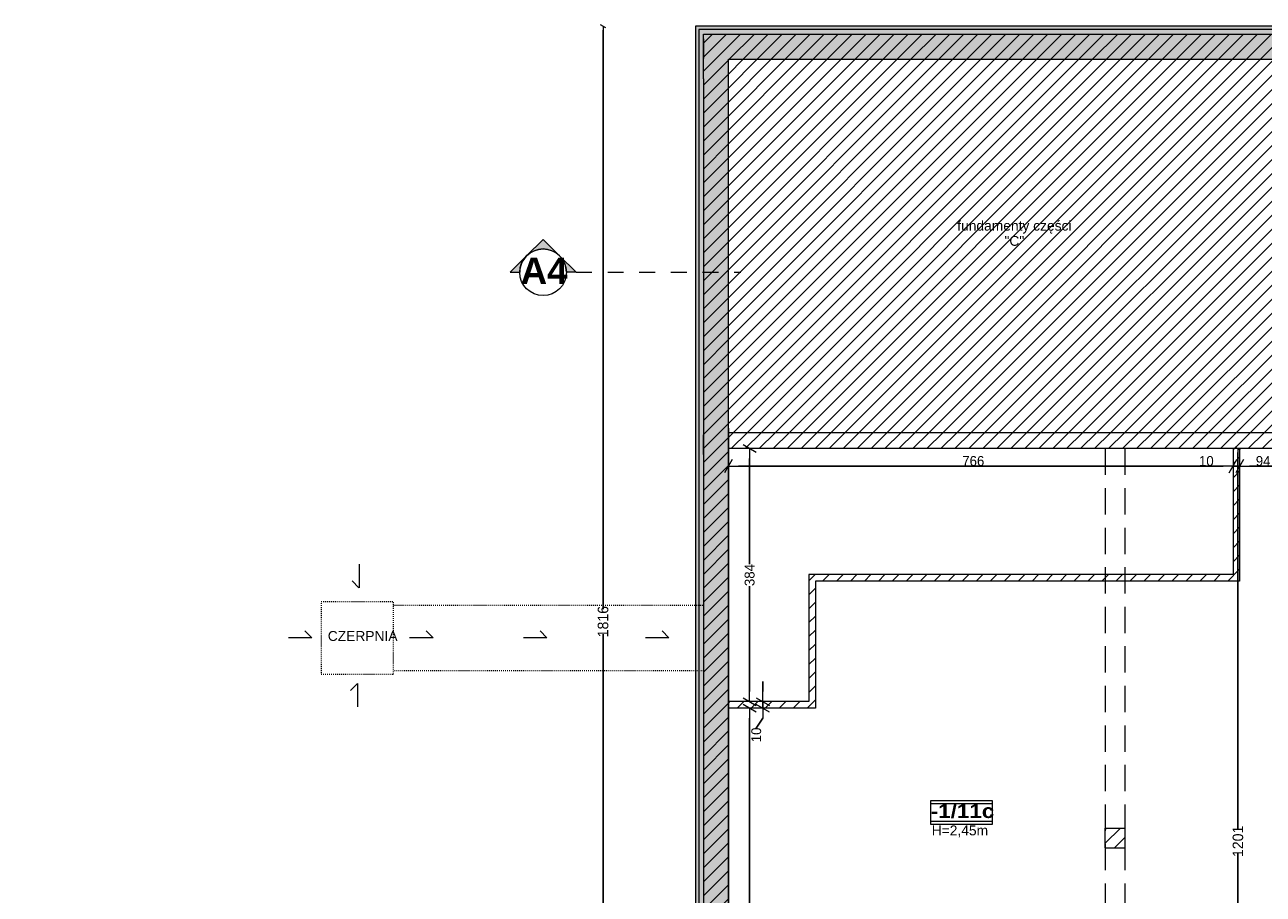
# Model space of a CAD drawing. Header units: millimetres. Extents: x -44596 to 32114, y 34976 to 82978.
# Tile 55 of 63: x 27729 to 29609, y 57845 to 59165. Entities that reach past the tile are written whole.
import ezdxf

# ---------------------------------------------------------------- set-up
doc = ezdxf.new("R2010")
doc.units = ezdxf.units.MM
doc.header["$MEASUREMENT"] = 0
for name, pattern in [('ACAD_ISO02W100', [60, 40, -20]), ('ACAD_ISO03W100', [3, 1.2, -1.8]), ('Przerywana', [48, 24, -24])]:
    doc.linetypes.add(name, pattern=pattern)
for name, color, linetype in [('410-Fundamenty', 7, 'Continuous'), ('499-Wymiary i opisy', 7, 'Continuous'), ('850-Znaczniki robocze', 7, 'Continuous'), ('MF-NR', 7, 'Continuous'), ('MF_AREA_BLOCK', 7, 'Continuous'), ('MF_KRESKOWANIE', 7, 'Continuous'), ('MF_NR', 7, 'Continuous'), ('MF_OPISY', 7, 'Continuous'), ('MF_przerywana', 7, 'Continuous'), ('MF_SCIANY_DZIAL', 7, 'Continuous'), ('MF_SCIANY_DZIAL istniejące', 7, 'Continuous'), ('MF_SCIANY_KONSTR', 7, 'Continuous'), ('MF_WIDOK', 7, 'Continuous'), ('MF_WYM_DUŻE', 7, 'Continuous')]:
    doc.layers.add(name, color=color, linetype=linetype)
doc.styles.add('GENERATED_STYLE_2', font='txt')
doc.styles.add('GENERATED_STYLE_4', font='txt')
doc.styles.add('GENERATED_STYLE_5', font='txt')
doc.styles.add('GENERATED_STYLE_6', font='txt')
doc.dimstyles.new('GENERATED_STYLE__1', dxfattribs={"dimtxt": 15, "dimasz": 15.2, "dimexe": 0.18, "dimexo": 0.0625, "dimgap": 0.09, "dimtad": 1, "dimtih": 1, "dimtoh": 1, "dimdec": 0, "dimzin": 0, "dimdsep": 46, "dimtxsty": 'GENERATED_STYLE_2', "dimblk": 'ARROWHEAD_2', "dimblk1": 'ARROWHEAD_2', "dimblk2": 'ARROWHEAD_2', "dimcen": 0.09, "dimse1": 1, "dimse2": 1, "dimclrd": 7, "dimclre": 7, "dimclrt": 7, "dimadec": 0, "dimazin": 0, "dimtfac": 1, "dimtdec": 4, "dimtmove": 0, "dimatfit": 3, "dimfxl": 1, "dimtolj": 1, "dimtzin": 0, "dimarcsym": 0})
doc.dimstyles.new('GENERATED_STYLE__2', dxfattribs={"dimtxt": 16, "dimasz": 6.08, "dimexe": 0.18, "dimexo": 0.0625, "dimgap": 0.09, "dimtad": 1, "dimdec": 0, "dimzin": 0, "dimdsep": 46, "dimtxsty": 'GENERATED_STYLE_4', "dimblk": 'ARROWHEAD_2', "dimblk1": 'ARROWHEAD_2', "dimblk2": 'ARROWHEAD_2', "dimcen": 0.09, "dimse1": 1, "dimse2": 1, "dimclrd": 7, "dimclre": 7, "dimclrt": 7, "dimadec": 0, "dimazin": 0, "dimtfac": 1, "dimtdec": 4, "dimtmove": 0, "dimatfit": 3, "dimfxl": 1, "dimtolj": 1, "dimtzin": 0, "dimarcsym": 0})
doc.dimstyles.new('GENERATED_STYLE__6', dxfattribs={"dimtxt": 15, "dimasz": 15.2, "dimexe": 0.18, "dimexo": 0.0625, "dimgap": 0.09, "dimtad": 1, "dimdec": 0, "dimzin": 0, "dimdsep": 46, "dimtxsty": 'GENERATED_STYLE_2', "dimblk": 'ARROWHEAD_2', "dimblk1": 'ARROWHEAD_2', "dimblk2": 'ARROWHEAD_2', "dimcen": 0.09, "dimse1": 1, "dimse2": 1, "dimclrd": 7, "dimclre": 7, "dimclrt": 7, "dimadec": 0, "dimazin": 0, "dimtfac": 1, "dimtdec": 4, "dimtmove": 0, "dimatfit": 3, "dimfxl": 1, "dimtolj": 1, "dimtzin": 0, "dimarcsym": 0})
pattern_1 = [(45, (5608535.791, 4486378.817), (-10.606601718, 10.606601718), [])]
pattern_2 = [(90, (5608535.7913, 4486378.8167), (-3.4641016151, 0), [2, -4]), (90, (5608534.0592, 4486381.8167), (-3.4641016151, 0), [2, -4]), (150, (5608535.7913, 4486380.8167), (1.7320508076, 3), [2, -4]), (150, (5608532.3272, 4486380.8167), (1.7320508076, 3), [2, -4]), (210, (5608535.7913, 4486378.8167), (-1.7320508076, 3), [2, -4]), (210, (5608532.3272, 4486378.8167), (-1.7320508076, 3), [2, -4])]
pattern_3 = [(45, (5608535.791, 4486378.817), (-7.071067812, 7.071067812), [7.5, -2.5]), (45, (5608535.791, 4486385.888), (-7.071067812, 7.071067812), [7.5, -2.5])]

# ---------------------------------------------------------------- blocks, each defined once
blk = doc.blocks.new('ARROWHEAD_2')
at = {"color": 0, "linetype": 'Continuous', "lineweight": 0}
for p, q in [((0, 0), (-1, 0)), ((-0.38, -0.66), (0.38, 0.66))]:
    blk.add_line(p, q, dxfattribs=at)
blk = doc.blocks.new('*D57')
at = {"layer": '499-Wymiary i opisy', "color": 7, "linetype": 'Continuous', "lineweight": -2}
for p, q in [((29570.7, 58515.4), (29570.7, 57943.2)), ((29570.7, 57326.6), (29570.7, 57907.6))]:
    blk.add_line(p, q, dxfattribs=at)
at = {"layer": 'Defpoints', "color": 0}
for p in [(29570.7, 58521.5), (29667.2, 58521.5), (29641.2, 57320.5)]:
    blk.add_point(p, dxfattribs=at)
at = {"layer": '499-Wymiary i opisy', "color": 7, "lineweight": -2, "xscale": 6.080000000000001, "yscale": 6.080000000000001, "zscale": 6.080000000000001}
for p, rotation in [((29570.7, 58521.5), 90), ((29570.7, 57320.5), 270)]:
    blk.add_blockref('ARROWHEAD_2', p, dxfattribs=dict(at, rotation=rotation))
at = {"layer": '499-Wymiary i opisy', "color": 7, "lineweight": 13, "insert": (29570.7, 57925.4), "char_height": 16, "attachment_point": 5, "rotation": 90, "style": 'GENERATED_STYLE_4'}
blk.add_mtext('\\A1;1201', dxfattribs=at)
blk = doc.blocks.new('*D84')
at = {"layer": 'Defpoints', "color": 0}
for p in [(28797.2, 58521.5), (29563.2, 58521.5), (29563.2, 58494.8)]:
    blk.add_point(p, dxfattribs=at)
at = {"layer": 'MF_WYM_DUŻE', "color": 7, "linetype": 'Continuous', "lineweight": -2}
blk.add_line((28812.4, 58494.8), (29548, 58494.8), dxfattribs=at)
at = {"layer": 'MF_WYM_DUŻE', "color": 7, "lineweight": -2, "xscale": 15.2, "yscale": 15.2, "zscale": 15.2, "rotation": 180}
blk.add_blockref('ARROWHEAD_2', (28797.2, 58494.8), dxfattribs=at)
at = {"layer": 'MF_WYM_DUŻE', "color": 7, "lineweight": -2, "xscale": 15.2, "yscale": 15.2, "zscale": 15.2}
blk.add_blockref('ARROWHEAD_2', (29563.2, 58494.8), dxfattribs=at)
at = {"layer": 'MF_WYM_DUŻE', "color": 7, "lineweight": 13, "insert": (29168.9, 58502.6), "char_height": 15, "attachment_point": 5, "style": 'GENERATED_STYLE_2'}
blk.add_mtext('\\A1;766', dxfattribs=at)
blk = doc.blocks.new('*D85')
at = {"layer": 'Defpoints', "color": 0}
for p in [(29563.2, 58521.5), (29573.2, 58521.5), (29573.2, 58494.8)]:
    blk.add_point(p, dxfattribs=at)
at = {"layer": 'MF_WYM_DUŻE', "color": 7, "linetype": 'Continuous', "lineweight": -2}
for p, q in [((29512.7, 58494.8), (29532.8, 58494.8)), ((29532.8, 58494.8), (29548, 58494.8)), ((29563.2, 58494.8), (29573.2, 58494.8)), ((29588.4, 58494.8), (29603.6, 58494.8))]:
    blk.add_line(p, q, dxfattribs=at)
at = {"layer": 'MF_WYM_DUŻE', "color": 7, "lineweight": -2, "xscale": 15.2, "yscale": 15.2, "zscale": 15.2}
blk.add_blockref('ARROWHEAD_2', (29563.2, 58494.8), dxfattribs=at)
at = {"layer": 'MF_WYM_DUŻE', "color": 7, "lineweight": -2, "xscale": 15.2, "yscale": 15.2, "zscale": 15.2, "rotation": 180}
blk.add_blockref('ARROWHEAD_2', (29573.2, 58494.8), dxfattribs=at)
at = {"layer": 'MF_WYM_DUŻE', "color": 7, "lineweight": 13, "insert": (29522.7, 58502.6), "char_height": 15, "attachment_point": 5, "style": 'GENERATED_STYLE_2'}
blk.add_mtext('\\A1;10', dxfattribs=at)
blk = doc.blocks.new('*D86')
at = {"layer": 'Defpoints', "color": 0}
for p in [(29573.2, 58521.5), (29667.2, 58521.5), (29667.2, 58494.8)]:
    blk.add_point(p, dxfattribs=at)
at = {"layer": 'MF_WYM_DUŻE', "color": 7, "linetype": 'Continuous', "lineweight": -2}
blk.add_line((29588.4, 58494.8), (29652, 58494.8), dxfattribs=at)
at = {"layer": 'MF_WYM_DUŻE', "color": 7, "lineweight": -2, "xscale": 15.2, "yscale": 15.2, "zscale": 15.2, "rotation": 180}
blk.add_blockref('ARROWHEAD_2', (29573.2, 58494.8), dxfattribs=at)
at = {"layer": 'MF_WYM_DUŻE', "color": 7, "lineweight": -2, "xscale": 15.2, "yscale": 15.2, "zscale": 15.2}
blk.add_blockref('ARROWHEAD_2', (29667.2, 58494.8), dxfattribs=at)
at = {"layer": 'MF_WYM_DUŻE', "color": 7, "lineweight": 13, "insert": (29608.9, 58502.6), "char_height": 15, "attachment_point": 5, "style": 'GENERATED_STYLE_2'}
blk.add_mtext('\\A1;94', dxfattribs=at)
blk = doc.blocks.new('*D90')
at = {"layer": 'Defpoints', "color": 0}
for p in [(28797.2, 58127.5), (28829.4, 58127.5), (28797.2, 57320.5)]:
    blk.add_point(p, dxfattribs=at)
at = {"layer": 'MF_WYM_DUŻE', "color": 7, "linetype": 'Continuous', "lineweight": -2}
for p, q in [((28829.4, 58112.3), (28829.4, 57729.4)), ((28829.4, 57335.7), (28829.4, 57696))]:
    blk.add_line(p, q, dxfattribs=at)
at = {"layer": 'MF_WYM_DUŻE', "color": 7, "lineweight": -2, "xscale": 15.2, "yscale": 15.2, "zscale": 15.2}
for p, rotation in [((28829.4, 58127.5), 90), ((28829.4, 57320.5), 270)]:
    blk.add_blockref('ARROWHEAD_2', p, dxfattribs=dict(at, rotation=rotation))
at = {"layer": 'MF_WYM_DUŻE', "color": 7, "lineweight": 13, "insert": (28829.4, 57712.7), "char_height": 15, "attachment_point": 5, "rotation": 90, "style": 'GENERATED_STYLE_2'}
blk.add_mtext('\\A1;807', dxfattribs=at)
blk = doc.blocks.new('*D91')
at = {"layer": 'Defpoints', "color": 0}
for p in [(28797.2, 58137.5), (28849.6, 58137.5), (28797.2, 58127.5)]:
    blk.add_point(p, dxfattribs=at)
at = {"layer": 'MF_WYM_DUŻE', "color": 7, "linetype": 'Continuous', "lineweight": -2}
for p, q in [((28849.6, 58152.7), (28849.6, 58167.9)), ((28849.6, 58127.5), (28849.6, 58137.5)), ((28849.6, 58112.3), (28839.5, 58097.1))]:
    blk.add_line(p, q, dxfattribs=at)
at = {"layer": 'MF_WYM_DUŻE', "color": 7, "lineweight": -2, "xscale": 15.2, "yscale": 15.2, "zscale": 15.2}
for p, rotation in [((28849.6, 58137.5), 270), ((28849.6, 58127.5), 90)]:
    blk.add_blockref('ARROWHEAD_2', p, dxfattribs=dict(at, rotation=rotation))
at = {"layer": 'MF_WYM_DUŻE', "color": 7, "lineweight": 13, "insert": (28839.5, 58087), "char_height": 15, "attachment_point": 5, "rotation": 90, "style": 'GENERATED_STYLE_2'}
blk.add_mtext('\\A1;10', dxfattribs=at)
blk = doc.blocks.new('*D92')
at = {"layer": 'Defpoints', "color": 0}
for p in [(28797.2, 58521.5), (28829.4, 58521.5), (28797.2, 58137.5)]:
    blk.add_point(p, dxfattribs=at)
at = {"layer": 'MF_WYM_DUŻE', "color": 7, "linetype": 'Continuous', "lineweight": -2}
for p, q in [((28829.4, 58506.3), (28829.4, 58346.2)), ((28829.4, 58152.7), (28829.4, 58312.9))]:
    blk.add_line(p, q, dxfattribs=at)
at = {"layer": 'MF_WYM_DUŻE', "color": 7, "lineweight": -2, "xscale": 15.2, "yscale": 15.2, "zscale": 15.2}
for p, rotation in [((28829.4, 58521.5), 90), ((28829.4, 58137.5), 270)]:
    blk.add_blockref('ARROWHEAD_2', p, dxfattribs=dict(at, rotation=rotation))
at = {"layer": 'MF_WYM_DUŻE', "color": 7, "lineweight": 13, "insert": (28829.4, 58329.6), "char_height": 15, "attachment_point": 5, "rotation": 90, "style": 'GENERATED_STYLE_2'}
blk.add_mtext('\\A1;384', dxfattribs=at)
blk = doc.blocks.new('*D146')
at = {"layer": '499-Wymiary i opisy', "color": 7, "linetype": 'Continuous', "lineweight": -2}
for p, q in [((28606.9, 59156.4), (28606.9, 58278)), ((28606.9, 57352.6), (28606.9, 58239.9))]:
    blk.add_line(p, q, dxfattribs=at)
at = {"layer": 'Defpoints', "color": 0}
for p in [(28606.9, 59162.5), (28747.2, 59162.5), (28747.2, 57346.5)]:
    blk.add_point(p, dxfattribs=at)
at = {"layer": '499-Wymiary i opisy', "color": 7, "lineweight": -2, "xscale": 6.080000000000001, "yscale": 6.080000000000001, "zscale": 6.080000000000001}
for p, rotation in [((28606.9, 59162.5), 90), ((28606.9, 57346.5), 270)]:
    blk.add_blockref('ARROWHEAD_2', p, dxfattribs=dict(at, rotation=rotation))
at = {"layer": '499-Wymiary i opisy', "color": 7, "lineweight": 13, "insert": (28606.9, 58258.9), "char_height": 16, "attachment_point": 5, "rotation": 90, "style": 'GENERATED_STYLE_4'}
blk.add_mtext('\\A1;1816', dxfattribs=at)

msp = doc.modelspace()

# ---------------------------------------------------------------- hatches: boundary and pattern name
at = {"layer": '410-Fundamenty', "linetype": 'Continuous', "lineweight": 0}
h = msp.add_hatch(dxfattribs=at)
h.set_pattern_fill('Styropian', color=251, style=0, pattern_type=2)
h.set_pattern_definition(pattern_2)
h.paths.add_polyline_path([(30917.2, 59162.5), (28747.2, 59162.5), (28752.2, 59157.5), (30912.2, 59157.5)])
h = msp.add_hatch(dxfattribs=at)
h.set_pattern_fill('Styropian', color=251, style=0, pattern_type=2)
h.set_pattern_definition(pattern_2)
h.paths.add_polyline_path([(28747.2, 59162.5), (28747.2, 57346.5), (28752.2, 57341.5), (28752.2, 59157.5)])
h = msp.add_hatch(dxfattribs=at)
h.set_pattern_fill('beton', color=251, style=0, pattern_type=2)
h.set_pattern_definition(pattern_3)
h.paths.add_polyline_path([(30912.2, 59157.5), (28752.2, 59157.5), (28767.2, 59142.5), (30897.2, 59142.5)])
h = msp.add_hatch(dxfattribs=at)
h.set_pattern_fill('beton', color=251, style=0, pattern_type=2)
h.set_pattern_definition(pattern_3)
h.paths.add_polyline_path([(28752.2, 59157.5), (28752.2, 57341.5), (28767.2, 57326.5), (28767.2, 59142.5)])
h = msp.add_hatch(dxfattribs=at)
h.set_pattern_fill('beton', color=251, style=0, pattern_type=2)
h.set_pattern_definition(pattern_3)
h.paths.add_polyline_path([(30897.2, 59142.5), (28767.2, 59142.5), (28772.2, 59137.5), (30892.2, 59137.5)])
h = msp.add_hatch(dxfattribs=at)
h.set_pattern_fill('beton', color=251, style=0, pattern_type=2)
h.set_pattern_definition(pattern_3)
h.paths.add_polyline_path([(28767.2, 59142.5), (28767.2, 57326.5), (28772.2, 57321.5), (28772.2, 59137.5)])
h = msp.add_hatch(dxfattribs=at)
h.set_pattern_fill('beton', color=251, style=0, pattern_type=2)
h.set_pattern_definition(pattern_3)
h.paths.add_polyline_path([(30892.2, 59137.5), (28772.2, 59137.5), (28797.2, 59112.5), (30867.2, 59112.5)])
h = msp.add_hatch(dxfattribs=at)
h.set_pattern_fill('beton', color=251, style=0, pattern_type=2)
h.set_pattern_definition(pattern_3)
h.paths.add_polyline_path([(28772.2, 59137.5), (28772.2, 57321.5), (28797.2, 57296.5), (28797.2, 59112.5)])
at = {"layer": '850-Znaczniki robocze', "linetype": 'Continuous', "lineweight": 0}
for points in [[(28490.9, 58814.1, -0.414214), (28540.9, 58814.1), (28515.9, 58839.1)], [(28465.9, 58789.1), (28480.5, 58789.1, -0.198912), (28490.9, 58814.1)], [(28565.9, 58789.1), (28551.2, 58789.1, 0.198912), (28540.9, 58814.1)]]:
    msp.add_hatch(color=251, dxfattribs=at).paths.add_polyline_path(points)
at = {"layer": 'MF_KRESKOWANIE', "linetype": 'Continuous', "lineweight": 13}
h = msp.add_hatch(dxfattribs=at)
h.set_pattern_fill('bloczki_ceramiczne', color=251, style=0, pattern_type=2)
h.set_pattern_definition(pattern_1)
h.paths.add_polyline_path([(28759.2, 59150.5), (28759.2, 57334.5), (26477.2, 57334.5), (26357.2, 57334.5), (26327.2, 57334.5), (26327.2, 57296.5), (26357.2, 57296.5), (26477.2, 57296.5), (28797.2, 57296.5), (28797.2, 59112.5), (30905.2, 59112.5), (30905.2, 59150.5)])
h = msp.add_hatch(dxfattribs=at)
h.set_pattern_fill('bloczki_ceramiczne', color=251, style=0, pattern_type=2)
h.set_pattern_definition(pattern_1)
h.paths.add_polyline_path([(29665.2, 57320.5), (29641.2, 57320.5), (29641.2, 56720.5), (29438.2, 56720.5), (28989.2, 56720.5), (28989.2, 56696.5), (29037.2, 56696.5), (29037.2, 56596.5), (29061.2, 56596.5), (29061.2, 56696.5), (29438.2, 56696.5), (29641.2, 56696.5), (29641.2, 56678.5), (29679.2, 56678.5), (29679.2, 56696.5), (30162.2, 56696.5), (30162.2, 56734.5), (29691.2, 56734.5), (29691.2, 56736.5), (29691.2, 58082.5), (29691.2, 58507.5), (29691.2, 58521.5), (30267.2, 58521.5), (30267.2, 58545.5), (29691.2, 58545.5), (28797.2, 58545.5), (28797.2, 58521.5), (29667.2, 58521.5), (29667.2, 58507.5), (29667.2, 57320.5)])
h = msp.add_hatch(dxfattribs=at)
h.set_pattern_fill('bloczki_ceramiczne', color=251, style=0, pattern_type=2)
h.set_pattern_definition(pattern_1)
h.paths.add_polyline_path([(28919.2, 58330.5), (28919.2, 58137.5), (28797.2, 58137.5), (28797.2, 58127.5), (28929.2, 58127.5), (28929.2, 58320.5), (29573.2, 58320.5), (29573.2, 58521.5), (29563.2, 58521.5), (29563.2, 58330.5)])
h = msp.add_hatch(dxfattribs=at)
h.set_pattern_fill('bloczki_ceramiczne', color=251, style=0, pattern_type=2)
h.set_pattern_definition(pattern_1)
h.paths.add_polyline_path([(29369.2, 57915.5), (29399.2, 57915.5), (29399.2, 57945.5), (29369.2, 57945.5)])
at = {"layer": 'MF_SCIANY_KONSTR', "linetype": 'Continuous', "lineweight": 13}
h = msp.add_hatch(dxfattribs=at)
h.set_pattern_fill('ceg3a_zwyk3a', color=251, style=0, pattern_type=2)
h.set_pattern_definition(pattern_1)
h.paths.add_polyline_path([(28797.2, 58937.5), (28797.2, 58545.5), (29667.2, 58545.5), (29667.2, 59112.5), (28797.2, 59112.5)])

# ---------------------------------------------------------------- linework, layer by layer
at = {"layer": '410-Fundamenty', "color": 251, "linetype": 'Continuous', "lineweight": 13}
for p, q in [((30912.2, 59157.5), (28752.2, 59157.5)), ((28752.2, 59157.5), (28752.2, 57341.5))]:
    msp.add_line(p, q, dxfattribs=at)
at = {"layer": '410-Fundamenty', "color": 251, "linetype": 'Continuous', "lineweight": 13, "flags": 128}
for points in [[(30917.2, 59162.5), (28747.2, 59162.5)], [(28747.2, 59162.5), (28747.2, 57346.5)], [(28797.2, 59112.5), (30867.2, 59112.5)], [(28797.2, 57296.5), (28797.2, 59112.5)]]:
    msp.add_lwpolyline(points, dxfattribs=at)
at = {"layer": '850-Znaczniki robocze', "color": 251, "linetype": 'Continuous', "lineweight": 13}
for p, q in [((28515.9, 58839.1), (28490.9, 58814.1)), ((28540.9, 58814.1), (28515.9, 58839.1)), ((28490.9, 58814.1), (28465.9, 58789.1)), ((28540.9, 58814.1), (28565.9, 58789.1)), ((28465.9, 58789.1), (28480.5, 58789.1)), ((28565.9, 58789.1), (28551.2, 58789.1))]:
    msp.add_line(p, q, dxfattribs=at)
at = {"layer": '850-Znaczniki robocze', "color": 251, "linetype": 'Przerywana', "lineweight": 15}
msp.add_line((28565.9, 58789.1), (28815.9, 58789.1), dxfattribs=at)
at = {"layer": '850-Znaczniki robocze', "color": 251, "linetype": 'Continuous', "lineweight": 13}
msp.add_circle((28515.9, 58789.1), 35.4, dxfattribs=at)
for start, end in [(135, 180), (45, 135), (0, 45)]:
    msp.add_arc((28515.9, 58789.1), 35.4, start, end, dxfattribs=at)
at = {"layer": 'MF-NR', "color": 251, "linetype": 'Continuous', "lineweight": 13}
for p, q in [((29104.5, 57987.3), (29197.8, 57987.3)), ((29104.5, 57955.4), (29104.5, 57987.3)), ((29197.8, 57987.3), (29197.8, 57955.4))]:
    msp.add_line(p, q, dxfattribs=at)
at = {"layer": 'MF-NR', "color": 251, "linetype": 'Continuous', "lineweight": 13, "flags": 128}
msp.add_lwpolyline([(29197.8, 57955.4), (29104.5, 57955.4)], dxfattribs=at)
at = {"layer": 'MF_AREA_BLOCK', "color": 251, "linetype": 'Continuous', "lineweight": 13}
for p, q in [((28236.5, 58346.2), (28236.5, 58310.4)), ((28236.4, 58310.4), (28225.8, 58321)), ((28165, 58234.2), (28154.4, 58244.8)), ((28348.9, 58234.2), (28338.3, 58244.8)), ((28521.8, 58234.2), (28511.2, 58244.8)), ((28707, 58234.2), (28696.4, 58244.8)), ((28165, 58234.1), (28129.2, 58234.1)), ((28348.9, 58234.1), (28313.1, 58234.1)), ((28521.8, 58234.1), (28486, 58234.1)), ((28707, 58234.1), (28671.2, 58234.1)), ((28234, 58165.2), (28223.3, 58154.6)), ((28234, 58165.2), (28234, 58129.4))]:
    msp.add_line(p, q, dxfattribs=at)
at = {"layer": 'MF_przerywana', "color": 251, "linetype": 'ACAD_ISO02W100', "lineweight": 13}
for p, q in [((29369.2, 58521.5), (29369.2, 57347.5)), ((29399.2, 58521.5), (29399.2, 57347.5))]:
    msp.add_line(p, q, dxfattribs=at)
at = {"layer": 'MF_SCIANY_DZIAL', "color": 251, "linetype": 'Continuous', "lineweight": 13}
for p, q in [((29563.2, 58521.5), (29563.2, 58330.5)), ((29573.2, 58521.5), (29573.2, 58320.5)), ((29563.2, 58330.5), (28919.2, 58330.5)), ((28919.2, 58330.5), (28919.2, 58137.5)), ((28929.2, 58320.5), (28929.2, 58127.5)), ((29573.2, 58320.5), (28929.2, 58320.5)), ((28919.2, 58137.5), (28797.2, 58137.5)), ((28929.2, 58127.5), (28797.2, 58127.5))]:
    msp.add_line(p, q, dxfattribs=at)
at = {"layer": 'MF_SCIANY_DZIAL istniejące', "color": 251, "linetype": 'ACAD_ISO03W100', "lineweight": 13, "flags": 128}
msp.add_lwpolyline([(28289, 58179.1), (28289, 58289.1), (28179, 58289.1), (28179, 58179.1)], close=True, dxfattribs=at)
msp.add_lwpolyline([(28289, 58284.1), (28759.2, 58284.1), (28759.2, 58184.1), (28289, 58184.1)], dxfattribs=at)
at = {"layer": 'MF_SCIANY_KONSTR', "color": 251, "linetype": 'Continuous', "lineweight": 13}
for p, q in [((28759.2, 59150.5), (29367.2, 59150.5)), ((28759.2, 59082.5), (28759.2, 59150.5)), ((29367.2, 59150.5), (29547.2, 59150.5)), ((29547.2, 59150.5), (30717.2, 59150.5)), ((28759.2, 59143.5), (28759.2, 59113.5)), ((28797.2, 59112.5), (29367.2, 59112.5)), ((28797.2, 58552.5), (28797.2, 59112.5)), ((29367.2, 59112.5), (30267.2, 59112.5)), ((28759.2, 59082.5), (28759.2, 57372.5)), ((28797.2, 58552.5), (28797.2, 57372.5)), ((29691.2, 58545.5), (28797.2, 58545.5)), ((28759.2, 58512.5), (28759.2, 58542.5)), ((28797.2, 58512.5), (28797.2, 58542.5)), ((29667.2, 58521.5), (28797.2, 58521.5)), ((29369.2, 57915.5), (29369.2, 57945.5)), ((29369.2, 57945.5), (29399.2, 57945.5)), ((29369.2, 57945.5), (29399.2, 57945.5)), ((29399.2, 57945.5), (29399.2, 57915.5)), ((29369.2, 57915.5), (29399.2, 57915.5))]:
    msp.add_line(p, q, dxfattribs=at)
at = {"layer": 'MF_WIDOK', "color": 251, "linetype": 'Continuous', "lineweight": 15, "flags": 128}
msp.add_lwpolyline([(29104.4, 57983.1), (29197.8, 57983.1), (29197.8, 57951.2), (29104.4, 57951.2)], close=True, dxfattribs=at)

# ---------------------------------------------------------------- texts
at = {"layer": '850-Znaczniki robocze', "color": 251, "lineweight": 13, "insert": (28481.7, 58771.4), "char_height": 40, "attachment_point": 7, "style": 'GENERATED_STYLE_5'}
msp.add_mtext('\\A1;{\\pql;\\fArial|b1|i0|c238|p38;A4}', dxfattribs=at)
at = {"layer": 'MF_NR', "color": 251, "linetype": 'Continuous', "lineweight": 13, "insert": (29104.4, 57960.2), "char_height": 21.262, "attachment_point": 7, "style": 'GENERATED_STYLE_6'}
msp.add_mtext('\\A1;{\\pql;\\fArial Black|b0|i0|c238|p38;-1/11c}', dxfattribs=at)
at = {"layer": 'MF_OPISY', "color": 251, "linetype": 'Continuous', "lineweight": 13, "insert": (29231.3, 58867.4), "char_height": 15, "width": 184.04, "attachment_point": 2, "line_spacing_factor": 0.923713, "style": 'GENERATED_STYLE_2'}
msp.add_mtext('\\A1;{\\pqc;\\fArial|b0|i0|c238|p38;fundamenty części \\fArial|b0|i0|c238|p38;"C"}', dxfattribs=at)
at = {"layer": 'MF_OPISY', "color": 251, "linetype": 'Continuous', "lineweight": 13, "char_height": 15, "style": 'GENERATED_STYLE_2'}
for s, insert, attachment_point in [('\\A1;{\\pql;\\fArial|b0|i0|c238|p38;CZERPNIA}', (28189, 58244.6), 1), ('\\A1;{\\pqc;\\fArial|b0|i0|c238|p38;H=2,45m}', (29148.6, 57949.5), 2)]:
    msp.add_mtext(s, dxfattribs=dict(at, insert=insert, attachment_point=attachment_point))

# ---------------------------------------------------------------- dimensions: what is measured, and where the dimension line sits
at = {"layer": '499-Wymiary i opisy', "color": 251, "linetype": 'Continuous', "lineweight": 13}
for base, p1, p2, picture, middle in [((28606.9, 59162.5), (28747.2, 57346.5), (28747.2, 59162.5), '*D146', (28606.9, 58258.9)), ((29570.7, 58521.5), (29641.2, 57320.5), (29667.2, 58521.5), '*D57', (29570.7, 57925.4))]:
    dim = msp.add_linear_dim(base=base, p1=p1, p2=p2, angle=90, dimstyle='GENERATED_STYLE__2', dxfattribs=at)
    dim.commit()
    dim.dimension.update_dxf_attribs({"geometry": picture, "text_midpoint": middle, "dimtype": 160, "text_rotation": 90})
at = {"layer": 'MF_WYM_DUŻE', "color": 251, "linetype": 'Continuous', "lineweight": 13}
for base, p1, p2, picture, middle in [((28829.4, 58521.5), (28797.2, 58137.5), (28797.2, 58521.5), '*D92', (28829.4, 58329.6)), ((28849.6, 58137.5), (28797.2, 58127.5), (28797.2, 58137.5), '*D91', (28839.5, 58087)), ((28829.4, 58127.5), (28797.2, 57320.5), (28797.2, 58127.5), '*D90', (28829.4, 57712.7))]:
    dim = msp.add_linear_dim(base=base, p1=p1, p2=p2, angle=90, dimstyle='GENERATED_STYLE__6', dxfattribs=at)
    dim.commit()
    dim.dimension.update_dxf_attribs({"geometry": picture, "text_midpoint": middle, "dimtype": 160, "text_rotation": 90})
for base, p1, p2, picture, middle in [((29563.2, 58494.8), (28797.2, 58521.5), (29563.2, 58521.5), '*D84', (29168.9, 58494.8)), ((29573.2, 58494.8), (29563.2, 58521.5), (29573.2, 58521.5), '*D85', (29522.7, 58494.8)), ((29667.2, 58494.8), (29573.2, 58521.5), (29667.2, 58521.5), '*D86', (29608.9, 58494.8))]:
    dim = msp.add_linear_dim(base=base, p1=p1, p2=p2, dimstyle='GENERATED_STYLE__1', dxfattribs=at)
    dim.commit()
    dim.dimension.update_dxf_attribs({"geometry": picture, "text_midpoint": middle, "dimtype": 160})

doc.saveas('drawing.dxf')
